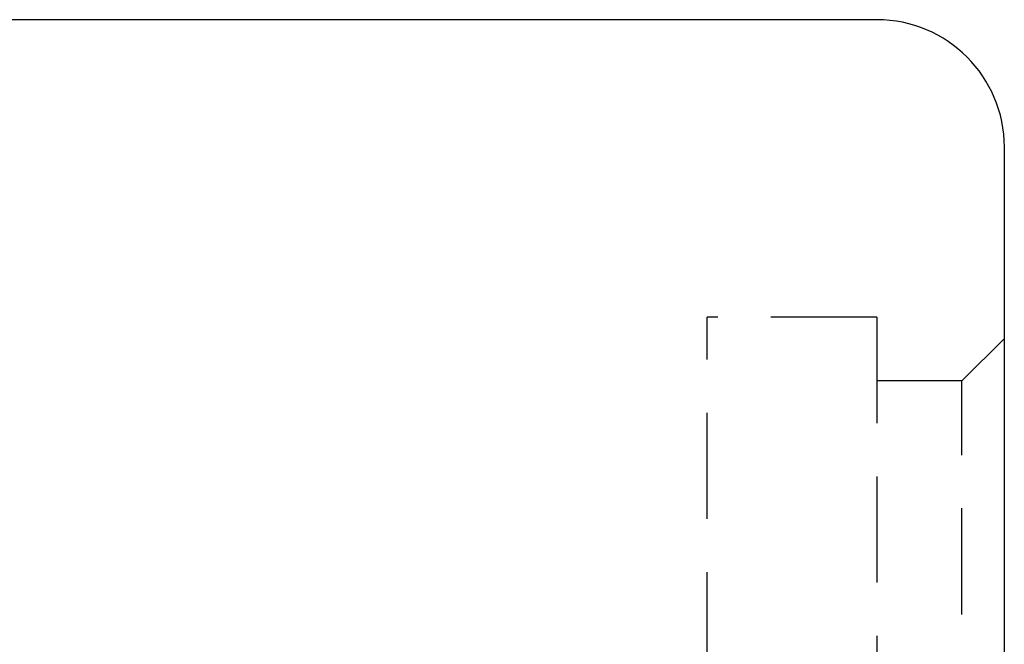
# Model space of a CAD drawing. Extents: x 81 to 675, y -211 to 131.
# Tile 47 of 47: x 658 to 670, y 100 to 108. Entities that reach past the tile are written whole.
import ezdxf

# ---------------------------------------------------------------- set-up
doc = ezdxf.new("R2010")
doc.units = 0
doc.header["$MEASUREMENT"] = 0
doc.linetypes.add('HIDDEN', pattern=[0.375, 0.25, -0.125])
doc.layers.add('HID', color=2, linetype='HIDDEN')
doc.layers.add('OUT', color=3, linetype='CONTINUOUS')

msp = doc.modelspace()

# ---------------------------------------------------------------- linework, layer by layer
at = {"layer": 'HID', "color": 7, "ltscale": 5}
for p, q in [((668.048, 104.197), (666.048, 104.197)), ((666.048, 81.197), (666.048, 104.197)), ((668.048, 104.197), (668.048, 81.197)), ((669.548, 103.947), (669.048, 103.447)), ((669.048, 103.447), (668.048, 103.447)), ((669.048, 81.947), (669.048, 103.447))]:
    msp.add_line(p, q, dxfattribs=at)
at = {"layer": 'OUT', "color": 7, "ltscale": 5}
for p, q in [((668.048, 107.697), (634.548, 107.697)), ((669.548, 79.197), (669.548, 106.197))]:
    msp.add_line(p, q, dxfattribs=at)
msp.add_arc((668.048, 106.197), 1.5, 0, 90, dxfattribs=at)

doc.saveas('drawing.dxf')
